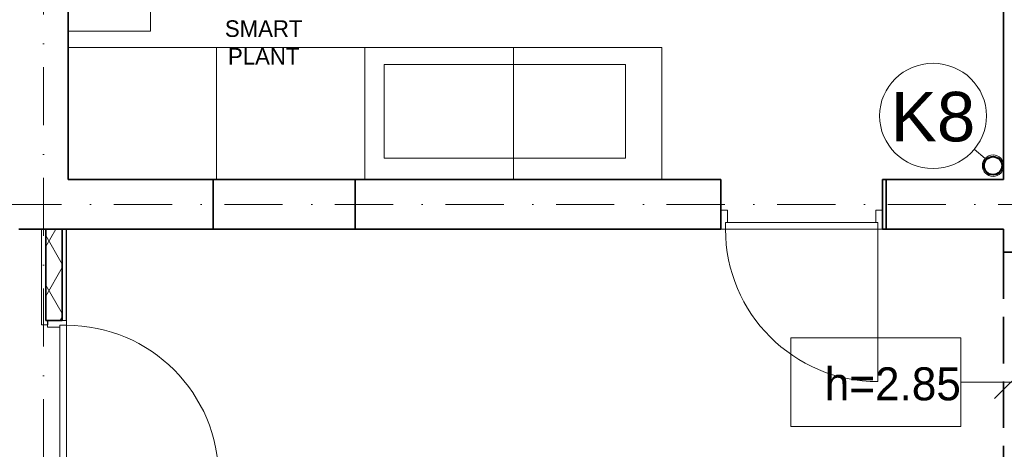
# Model space of a CAD drawing. Header units: millimetres. Extents: x -34676 to 172266, y 39940 to 476087.
# Tile 218 of 256: x 28716 to 34687, y 389157 to 391760. Entities that reach past the tile are written whole.
import ezdxf
from ezdxf.lldxf.tags import DXFTag

# ---------------------------------------------------------------- set-up
doc = ezdxf.new("R2010")
doc.units = ezdxf.units.MM
doc.header["$MEASUREMENT"] = 0
doc.set_wipeout_variables(frame=1)
for name, pattern in [('Krawędzie ukryte', [3.912222, 2.822222, -1.09]), ('Kropki i Kreski', [6.702778, 3.527778, -1.763889, 0, -1.411111]), ('Wipeout_Contour', [1000, 0, -1000])]:
    doc.linetypes.add(name, pattern=pattern)
doc.layers.add('#ks', color=34, linetype='Continuous', lineweight=30)
for name, color, linetype in [('#podkład', 252, 'Continuous'), ('- strefy pomieszczeń', 7, 'Continuous'), ('2D - Rysunki i Obrazki', 7, 'Continuous'), ('Drzwi Archicad', 7, 'Continuous'), ('IS_Text_Pion_Wodociag', 7, 'Continuous'), ('Konstrukcja - Belki', 7, 'Continuous'), ('Konstrukcja - Siatka mod', 7, 'Continuous'), ('Konstrukcja - Ściany działowe', 7, 'Continuous'), ('Konstrukcja - Ściany nośne wew..P', 7, 'Continuous'), ('Opisy - Etykiety', 7, 'Continuous'), ('Wnętrze - Umeblowanie', 7, 'Continuous')]:
    doc.layers.add(name, color=color, linetype=linetype)
doc.styles.get("Standard").update_dxf_attribs({"font": 'arial.ttf'})
doc.styles.add('STYL_AUTOMATYCZNY_5', font='arial.ttf')
doc.styles.add('STYL_AUTOMATYCZNY_6', font='txt')
doc.styles.add('STYL_AUTOMATYCZNY_8', font='txt')
tags = doc.linetypes.add('SOLID', pattern=[10, 10, 0]).pattern_tags.tags
tags[6:7] = [DXFTag(74, 4), DXFTag(75, 0), DXFTag(340, '0'), DXFTag(46, 0.0), DXFTag(50, 0.0), DXFTag(44, 0.0), DXFTag(45, 0.0)]
tags[4:5] = [DXFTag(74, 4), DXFTag(75, 0), DXFTag(340, '0'), DXFTag(46, 0.0), DXFTag(50, 0.0), DXFTag(44, 0.0), DXFTag(45, 0.0)]

# ---------------------------------------------------------------- blocks, each defined once
blk = doc.blocks.new('uyd')
at = {"layer": 'Konstrukcja - Ściany działowe', "linetype": 'Continuous', "lineweight": 13}
h = blk.add_hatch(dxfattribs=at)
h.set_pattern_fill('Izolacja_miękka_0005', color=252, style=0, pattern_type=2)
h.set_pattern_definition([(60, (-208051.03, 462118.21), (-129.90381, 75), []), (120, (-208051.03, 462118.21), (129.90381, 75), [])])
h.paths.add_polyline_path([(28481.6, 180540.5), (28481.6, 179986), (28491.6, 179986), (28581.6, 179986), (28581.6, 180540.5)])
at = {"color": 252, "linetype": 'Continuous', "lineweight": 35, "ltscale": 100, "flags": 128}
for points in [[(30357.6, 180840.5), (29497.6, 180840.5)], [(33577.6, 180840.5), (33556, 180840.5)], [(33556, 180540.5), (33556, 180840.5)], [(29497.6, 180540.5), (30357.6, 180540.5)], [(33556, 180540.5), (33577.6, 180540.5)]]:
    blk.add_lwpolyline(points, dxfattribs=at)
at = {"layer": 'Drzwi Archicad', "color": 252, "linetype": 'Continuous', "lineweight": 35, "ltscale": 100}
for p, q in [((32576, 180655.5), (32576, 180840.5)), ((33556, 180655.5), (33556, 180840.5)), ((32576, 180540.5), (32576, 180655.5)), ((32576, 180540.5), (32576, 180655.5)), ((33556, 180540.5), (33556, 180655.5)), ((33556, 180540.5), (33556, 180655.5)), ((28581.6, 179986), (28491.6, 179986)), ((28581.6, 179986), (28491.6, 179986))]:
    blk.add_line(p, q, dxfattribs=at)
at = {"layer": 'Drzwi Archicad', "color": 252, "linetype": 'Continuous', "lineweight": 13, "ltscale": 100}
for p, q in [((32576, 180540.5), (32576, 180655.5)), ((32576, 180655.5), (32616, 180655.5)), ((32616, 180655.5), (32616, 180580.5)), ((33516, 180580.5), (33516, 180655.5)), ((33516, 180655.5), (33556, 180655.5)), ((33556, 180655.5), (33556, 180540.5)), ((32616, 180580.5), (32604, 180580.5)), ((32604, 180580.5), (32604, 180540.5)), ((33528, 180580.5), (32604, 180580.5)), ((32604, 180580.5), (32604, 180540.5)), ((33528, 180580.5), (33516, 180580.5)), ((33528, 180540.5), (33528, 180580.5)), ((33528, 180540.5), (33528, 180580.5)), ((32604, 180540.5), (32576, 180540.5)), ((32604, 180540.5), (33528, 180540.5)), ((33528, 180540.5), (33528, 179616.5)), ((33556, 180540.5), (33528, 180540.5)), ((28456.6, 179986), (28456.6, 179961)), ((28606.6, 179986), (28491.6, 179986)), ((28491.6, 179986), (28491.6, 179946)), ((28606.6, 179986), (28581.6, 179986)), ((28606.6, 179986), (28581.6, 179986)), ((28606.6, 179958), (28606.6, 179986)), ((28491.6, 179961), (28456.6, 179961)), ((28491.6, 179946), (28566.6, 179946)), ((28566.6, 179946), (28566.6, 179958)), ((28566.6, 179958), (28606.6, 179958)), ((28566.6, 179034), (28566.6, 179958)), ((28566.6, 179958), (28606.6, 179958)), ((28606.6, 179958), (28606.6, 179034))]:
    blk.add_line(p, q, dxfattribs=at)
for centre, start, end in [((33528, 180540.5), 180, 270), ((28606.6, 179034), 0, 90)]:
    blk.add_arc(centre, 924, start, end, dxfattribs=at)
at = {"layer": 'Konstrukcja - Belki', "color": 252, "linetype": 'Krawędzie ukryte', "lineweight": 35, "ltscale": 100}
for q in [(34289.3, 178501.1), (34589.3, 180400.5)]:
    blk.add_line((34289.3, 180400.5), q, dxfattribs=at)
at = {"layer": 'Konstrukcja - Siatka mod', "color": 252, "linetype": 'Kropki i Kreski', "lineweight": 13, "ltscale": 100}
for p, q in [((28467.6, 188896.4), (28467.6, 171931.6)), ((20180, 180690.5), (49624.6, 180690.5))]:
    blk.add_line(p, q, dxfattribs=at)
at = {"layer": 'Konstrukcja - Ściany działowe', "color": 252, "linetype": 'Continuous', "lineweight": 35, "ltscale": 100}
for p, q in [((28481.6, 180540.5), (28481.6, 179986)), ((28581.6, 179986), (28581.6, 180540.5)), ((28481.6, 179986), (28491.6, 179986)), ((28581.6, 179986), (28491.6, 179986))]:
    blk.add_line(p, q, dxfattribs=at)
at = {"layer": 'Konstrukcja - Ściany działowe', "color": 252, "linetype": 'Continuous', "lineweight": 13, "ltscale": 100}
for p, q in [((28456.6, 179986), (28456.6, 179961)), ((28606.6, 179986), (28581.6, 179986)), ((28491.6, 179961), (28456.6, 179961))]:
    blk.add_line(p, q, dxfattribs=at)
at = {"layer": 'Konstrukcja - Ściany działowe', "color": 252, "linetype": 'Continuous', "lineweight": 25, "ltscale": 100}
blk.add_line((28491.6, 179986), (28491.6, 179961), dxfattribs=at)
at = {"layer": 'Konstrukcja - Ściany działowe', "color": 252, "linetype": 'Continuous', "lineweight": 13, "ltscale": 100, "flags": 128}
for points in [[(28456.6, 180540.5), (28456.6, 179986)], [(28606.6, 180540.5), (28581.6, 180540.5)]]:
    blk.add_lwpolyline(points, dxfattribs=at)
at = {"layer": 'Konstrukcja - Ściany działowe', "color": 252, "linetype": 'Continuous', "lineweight": 25, "ltscale": 100, "flags": 128}
for points in [[(28481.6, 180540.5), (28456.6, 180540.5)], [(28606.6, 179986), (28606.6, 180540.5)]]:
    blk.add_lwpolyline(points, dxfattribs=at)
at = {"layer": 'Konstrukcja - Ściany działowe', "color": 252, "linetype": 'Continuous', "lineweight": 35, "ltscale": 100, "flags": 128}
blk.add_lwpolyline([(28581.6, 180540.5), (28481.6, 180540.5)], dxfattribs=at)
at = {"layer": 'Konstrukcja - Ściany nośne wew..P', "color": 252, "linetype": 'Continuous', "lineweight": 35, "ltscale": 100}
for p, q in [((29497.6, 180840.5), (29497.6, 180540.5)), ((30357.6, 180840.5), (30357.6, 180540.5)), ((32576, 180655.5), (32576, 180840.5)), ((33577.6, 180840.5), (33577.6, 180540.5)), ((32576, 180540.5), (32576, 180655.5))]:
    blk.add_line(p, q, dxfattribs=at)
at = {"layer": 'Konstrukcja - Ściany nośne wew..P', "color": 252, "linetype": 'Continuous', "lineweight": 35, "ltscale": 100, "flags": 128}
for points in [[(28617.6, 180840.5), (28617.6, 185790.5)], [(34289.3, 182856.5), (34289.3, 180840.5)], [(29497.6, 180840.5), (28617.6, 180840.5)], [(32576, 180840.5), (30357.6, 180840.5)], [(34289.3, 180840.5), (33577.6, 180840.5)], [(28317.6, 180540.5), (28617.6, 180540.5)], [(28617.6, 180540.5), (29497.6, 180540.5)], [(30357.6, 180540.5), (32576, 180540.5)], [(33577.6, 180540.5), (34289.3, 180540.5)], [(34289.3, 180540.5), (34289.3, 180400.5)], [(34289.3, 180400.5), (34589.3, 180400.5)]]:
    blk.add_lwpolyline(points, dxfattribs=at)
at = {"layer": 'Opisy - Etykiety', "color": 252, "linetype": 'Continuous', "lineweight": 20, "ltscale": 100}
for p, q in [((34031.1, 179881.9), (32999.6, 179881.9)), ((32999.6, 179881.9), (32999.6, 179345.5)), ((34031.1, 179345.5), (34031.1, 179881.9)), ((34236.1, 179513.7), (34436.1, 179713.7)), ((34336.1, 179613.7), (34031.1, 179613.7)), ((32999.6, 179345.5), (34031.1, 179345.5))]:
    blk.add_line(p, q, dxfattribs=at)
at = {"layer": 'Wnętrze - Umeblowanie', "color": 252, "linetype": 'Continuous', "lineweight": 13, "ltscale": 100}
blk.add_line((29517.6, 181640.5), (29517.6, 180840.5), dxfattribs=at)
at = {"layer": 'Wnętrze - Umeblowanie', "color": 252, "linetype": 'Continuous', "lineweight": 13, "ltscale": 100, "flags": 128}
for points in [[(28617.6, 181740.5), (28617.6, 182240.5), (29117.6, 182240.5), (29117.6, 181740.5)], [(28617.6, 181640.5), (30417.6, 181640.5), (30417.6, 180840.5), (28617.6, 180840.5)]]:
    blk.add_lwpolyline(points, close=True, dxfattribs=at)
at = {"layer": '2D - Rysunki i Obrazki', "color": 252, "linetype": 'Continuous', "lineweight": 13, "insert": (29803.3, 181537.5), "char_height": 100.522, "attachment_point": 8, "style": 'STYL_AUTOMATYCZNY_8'}
blk.add_mtext('\\A1;{\\pqc;\\fF1|b0|i0|c0|p0;\\W1.000000;SMART \\P\\pqc;\\fF1|b0|i0|c0|p0;\\W1.000000;PLANT\\P\\pqc;\\fF1|b0|i0|c0|p0;\\W1.000000;}', dxfattribs=at)
at = {"layer": 'Opisy - Etykiety', "color": 252, "linetype": 'Continuous', "lineweight": 20, "insert": (34031.1, 179601.7), "char_height": 200, "attachment_point": 6, "style": 'STYL_AUTOMATYCZNY_5'}
blk.add_mtext('\\A1;{\\pqr;\\fGeneva|b0|i0|c0|p0;\\W1.000000;h=\\fGeneva CE|b0|i0|c0|p0;\\W1.000000;2.\\fGeneva CE|b0|i0|c0|p0;\\W1.000000;85}', dxfattribs=at)
at = {"color": 252, "linetype": 'Wipeout_Contour', "lineweight": 0, "ltscale": 735727.766637}
blk.add_wipeout([(30534.4, 180969.9), (31996.6, 180969.9), (31996.6, 181537.5), (30534.4, 181537.5)], dxfattribs=at).dxf.layer = '2D - Rysunki i Obrazki'
at = {"layer": '2D - Rysunki i Obrazki', "color": 252, "linetype": 'Continuous', "lineweight": 13, "ltscale": 100}
for p, q in [((31996.6, 181537.5), (30534.4, 181537.5)), ((30534.4, 181537.5), (30534.4, 180969.9)), ((31996.6, 180969.9), (31996.6, 181537.5)), ((30534.4, 180969.9), (31996.6, 180969.9))]:
    blk.add_line(p, q, dxfattribs=at)
at = {"layer": 'Wnętrze - Umeblowanie', "color": 252, "linetype": 'Continuous', "lineweight": 13, "ltscale": 100}
blk.add_line((31317.6, 181640.5), (31317.6, 180840.5), dxfattribs=at)
at = {"layer": 'Wnętrze - Umeblowanie', "color": 252, "linetype": 'Continuous', "lineweight": 13, "ltscale": 100, "flags": 128}
blk.add_lwpolyline([(30417.6, 181640.5), (32217.6, 181640.5), (32217.6, 180840.5), (30417.6, 180840.5)], close=True, dxfattribs=at)
at = {"layer": '- strefy pomieszczeń', "color": 252, "linetype": 'Continuous', "lineweight": 13, "insert": (29968.2, 182394.4), "char_height": 200, "attachment_point": 1, "style": 'STYL_AUTOMATYCZNY_6'}
blk.add_mtext('\\A1;{\\pql;\\pt0,500;\\fGeneva CE|b0|i0|c0|p0;\\W1.000000;A: 28,10\\fGeneva CE|b0|i0|c0|p0;\\W1.000000;\\A1{\\H.66x;\\S^  ;}\\fGeneva CE|b0|i0|c0|p0;\\W1.000000; m\\fGeneva CE|b0|i0|c0|p0;\\W1.000000;\\A1{\\H.66x;\\S2^  ;}}', dxfattribs=at)

msp = doc.modelspace()

# ---------------------------------------------------------------- block references
at = {"layer": '#podkład'}
msp.add_blockref('uyd', (392.7, 209950.3), dxfattribs=at)

# ---------------------------------------------------------------- next in the draw order: linework, layer by layer
at = {"layer": '#ks', "color": 34, "lineweight": 0}
msp.add_circle((34619.3, 390875), 65, dxfattribs=at)
msp.add_circle((34619.3, 390875), 65, dxfattribs=at)
msp.add_circle((34619.3, 390875), 65, dxfattribs=at)
msp.add_circle((34619.3, 390875), 65, dxfattribs=at)
at = {"layer": '#ks', "color": 34, "lineweight": 40}
msp.add_circle((34619.3, 390875), 55, dxfattribs=at)
msp.add_circle((34619.3, 390875), 55, dxfattribs=at)
msp.add_circle((34619.3, 390875), 55, dxfattribs=at)
msp.add_circle((34619.3, 390875), 55, dxfattribs=at)
at = {"layer": 'IS_Text_Pion_Wodociag', "color": 7, "linetype": 'SOLID', "lineweight": 18, "ltscale": 10}
msp.add_line((34505.4, 390974.5), (34570.4, 390917.8), dxfattribs=at)
msp.add_ellipse((34255, 391176.7), major_axis=(324, 0), ratio=0.983333, dxfattribs=at)
msp.add_ellipse((34255, 391176.7), major_axis=(324, 0), ratio=0.983333, dxfattribs=at)

# ---------------------------------------------------------------- next in the draw order: texts
at = {"layer": 'IS_Text_Pion_Wodociag', "color": 7, "linetype": 'SOLID', "lineweight": 18, "ltscale": 10, "insert": (34255, 391018.2), "char_height": 300, "attachment_point": 8}
msp.add_mtext('K8', dxfattribs=at)

doc.saveas('drawing.dxf')
